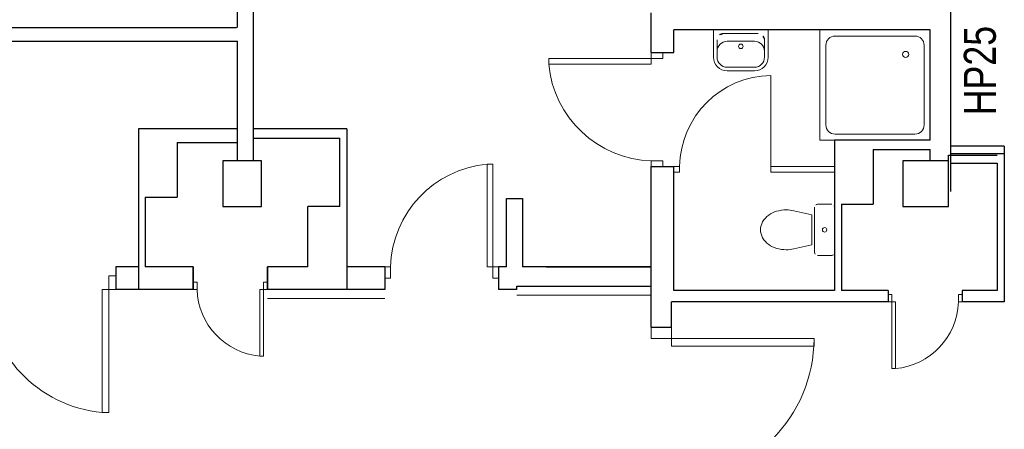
# Model space of a CAD drawing. Header units: millimetres. Extents: x 6612728327 to 6612744462, y 5733542327 to 5733552841.
# Tile 69 of 124: x 6612737587 to 6612738452, y 5733546939 to 5733547299. Entities that reach past the tile are written whole.
import ezdxf

# ---------------------------------------------------------------- set-up
doc = ezdxf.new("R2010")
doc.units = ezdxf.units.MM
doc.header["$MEASUREMENT"] = 0
for name, color, linetype in [('!!!!_SCIANY GRUBE', 7, 'Continuous'), ('__DRAFT_PROJEKT_PPOŻ', 7, 'Continuous'), ('A-ARM', 7, 'Continuous'), ('dwa_barierki', 7, 'Continuous'), ('dwa_DRZWI', 7, 'Continuous'), ('WYPOSAZ', 7, 'Continuous')]:
    doc.layers.add(name, color=color, linetype=linetype)
doc.styles.add('GENERATED_STYLE_1', font='arial.ttf')

msp = doc.modelspace()

# ---------------------------------------------------------------- linework, layer by layer
at = {"layer": '!!!!_SCIANY GRUBE', "color": 7, "lineweight": 30}
for p, q in [((6612738404.516489, 5733547147.844687), (6612738404.516489, 5733547524.844686)), ((6612738404.516489, 5733547180.844686), (6612738404.516489, 5733547524.844686)), ((6612738141.656342, 5733547269.844686), (6612738141.656342, 5733547304.844686)), ((6612738141.656342, 5733547269.844686), (6612738141.656342, 5733547304.844686)), ((6612738161.516487, 5733547269.844686), (6612738161.516487, 5733547289.844687)), ((6612738386.516488, 5733547289.844687), (6612738161.516487, 5733547289.844687)), ((6612738161.516487, 5733547269.844686), (6612738161.516487, 5733547289.844687)), ((6612738386.516488, 5733547289.844687), (6612738161.516487, 5733547289.844687)), ((6612738386.516488, 5733547192.844687), (6612738386.516488, 5733547289.844687)), ((6612738386.516488, 5733547192.844687), (6612738386.516488, 5733547289.844687)), ((6612738386.516488, 5733547192.844687), (6612738386.516488, 5733547289.844687)), ((6612738386.516488, 5733547192.844687), (6612738386.516488, 5733547289.844687)), ((6612738141.656342, 5733547269.844686), (6612738161.516487, 5733547269.844686)), ((6612738141.656342, 5733547269.844686), (6612738161.516487, 5733547269.844686)), ((6612737691.516487, 5733547202.844686), (6612737691.516487, 5733547061.844686)), ((6612737777.565066, 5733547202.844686), (6612737691.516487, 5733547202.844686)), ((6612737691.516487, 5733547202.844686), (6612737691.516487, 5733547061.844686)), ((6612737874.516488, 5733547202.844686), (6612737792.565065, 5733547202.844686)), ((6612737874.516488, 5733547202.844686), (6612737792.565065, 5733547202.844686)), ((6612737874.516488, 5733547202.844686), (6612737874.516488, 5733547061.844686)), ((6612737874.516488, 5733547202.844686), (6612737874.516488, 5733547061.844686)), ((6612737725.516487, 5733547190.844686), (6612737725.516487, 5733547142.844687)), ((6612737725.516487, 5733547190.844686), (6612737777.565066, 5733547190.844686)), ((6612737725.516487, 5733547190.844686), (6612737725.516487, 5733547142.844687)), ((6612737725.516487, 5733547190.844686), (6612737777.565066, 5733547190.844686)), ((6612737792.565065, 5733547194.844686), (6612737868.277409, 5733547194.844686)), ((6612737792.565065, 5733547194.844686), (6612737868.277409, 5733547194.844686)), ((6612737868.277409, 5733547134.844686), (6612737868.277409, 5733547194.844686)), ((6612737868.277409, 5733547134.844686), (6612737868.277409, 5733547194.844686)), ((6612738302.516489, 5733547192.844687), (6612738302.516489, 5733547060.844686)), ((6612738386.516488, 5733547192.844687), (6612738302.516489, 5733547192.844687)), ((6612738302.516489, 5733547192.844687), (6612738302.516489, 5733547060.844686)), ((6612738386.516488, 5733547192.844687), (6612738302.516489, 5733547192.844687)), ((6612738302.516489, 5733547192.844687), (6612738302.516489, 5733547060.844686)), ((6612738386.516488, 5733547192.844687), (6612738302.516489, 5733547192.844687)), ((6612738302.516489, 5733547192.844687), (6612738302.516489, 5733547060.844686)), ((6612738386.516488, 5733547192.844687), (6612738302.516489, 5733547192.844687)), ((6612738451.516488, 5733547187.844687), (6612738404.516489, 5733547187.844687)), ((6612738451.516488, 5733547187.844687), (6612738404.516489, 5733547187.844687)), ((6612738451.516488, 5733547187.844687), (6612738451.516488, 5733547050.844686)), ((6612738451.516488, 5733547187.844687), (6612738451.516488, 5733547050.844686)), ((6612738336.516489, 5733547184.844686), (6612738336.516489, 5733547136.844687)), ((6612738336.516489, 5733547184.844686), (6612738386.516488, 5733547184.844686)), ((6612738336.516489, 5733547184.844686), (6612738336.516489, 5733547136.844687)), ((6612738336.516489, 5733547184.844686), (6612738386.516488, 5733547184.844686)), ((6612738336.516489, 5733547184.844686), (6612738336.516489, 5733547136.844687)), ((6612738336.516489, 5733547184.844686), (6612738386.516488, 5733547184.844686)), ((6612738336.516489, 5733547184.844686), (6612738336.516489, 5733547136.844687)), ((6612738336.516489, 5733547184.844686), (6612738386.516488, 5733547184.844686)), ((6612738386.516488, 5733547174.844686), (6612738386.516488, 5733547184.844686)), ((6612738386.516488, 5733547174.844686), (6612738386.516488, 5733547184.844686)), ((6612738386.516488, 5733547174.844686), (6612738386.516488, 5733547184.844686)), ((6612738386.516488, 5733547174.844686), (6612738386.516488, 5733547184.844686)), ((6612738402.516488, 5733547174.844686), (6612738402.516488, 5733547179.844686)), ((6612738402.516488, 5733547179.844686), (6612738445.277409, 5733547179.844686)), ((6612738402.516488, 5733547179.844686), (6612738445.277409, 5733547179.844686)), ((6612738451.516488, 5733547180.844686), (6612738404.516489, 5733547180.844686)), ((6612738451.516488, 5733547180.844686), (6612738404.516489, 5733547180.844686)), ((6612738451.516488, 5733547180.844686), (6612738451.516488, 5733547050.844686)), ((6612738451.516488, 5733547180.844686), (6612738451.516488, 5733547050.844686)), ((6612738451.516488, 5733547180.844686), (6612738451.516488, 5733547050.844686)), ((6612738451.516488, 5733547180.844686), (6612738451.516488, 5733547050.844686)), ((6612738451.516488, 5733547180.844686), (6612738451.516488, 5733547050.844686)), ((6612738451.516488, 5733547180.844686), (6612738451.516488, 5733547050.844686)), ((6612738404.516489, 5733547172.844686), (6612738445.277409, 5733547172.844686)), ((6612738404.516489, 5733547172.844686), (6612738445.277409, 5733547172.844686)), ((6612738445.277409, 5733547172.844686), (6612738445.277409, 5733547060.844686)), ((6612738445.277409, 5733547172.844686), (6612738445.277409, 5733547060.844686)), ((6612738141.656342, 5733547169.844686), (6612738161.516487, 5733547169.844686)), ((6612738141.656342, 5733547169.844686), (6612738161.516487, 5733547169.844686)), ((6612738141.656342, 5733547028.844686), (6612738141.656342, 5733547169.844686)), ((6612738161.516487, 5733547060.844686), (6612738161.516487, 5733547169.844686)), ((6612738161.516487, 5733547060.844686), (6612738161.516487, 5733547169.844686)), ((6612737697.516487, 5733547142.844687), (6612737697.516487, 5733547081.844686)), ((6612737697.516487, 5733547142.844687), (6612737725.516487, 5733547142.844687)), ((6612737697.516487, 5733547142.844687), (6612737697.516487, 5733547081.844686)), ((6612737697.516487, 5733547142.844687), (6612737725.516487, 5733547142.844687)), ((6612738308.516489, 5733547136.844687), (6612738308.516489, 5733547060.844686)), ((6612738308.516489, 5733547136.844687), (6612738336.516489, 5733547136.844687)), ((6612738308.516489, 5733547136.844687), (6612738308.516489, 5733547060.844686)), ((6612738308.516489, 5733547136.844687), (6612738336.516489, 5733547136.844687)), ((6612738308.516489, 5733547136.844687), (6612738308.516489, 5733547060.844686)), ((6612738308.516489, 5733547136.844687), (6612738336.516489, 5733547136.844687)), ((6612738308.516489, 5733547136.844687), (6612738308.516489, 5733547060.844686)), ((6612738308.516489, 5733547136.844687), (6612738336.516489, 5733547136.844687)), ((6612737840.277409, 5733547081.844686), (6612737840.277409, 5733547134.844686)), ((6612737868.277409, 5733547134.844686), (6612737840.277409, 5733547134.844686)), ((6612737840.277409, 5733547081.844686), (6612737840.277409, 5733547134.844686)), ((6612737868.277409, 5733547134.844686), (6612737840.277409, 5733547134.844686)), ((6612737739.656341, 5733547081.844686), (6612737697.516487, 5733547081.844686)), ((6612737739.656341, 5733547081.844686), (6612737697.516487, 5733547081.844686)), ((6612737739.656341, 5733547061.844686), (6612737739.656341, 5733547081.844686)), ((6612737739.656341, 5733547061.844686), (6612737739.656341, 5733547081.844686)), ((6612737840.277409, 5733547081.844686), (6612737804.65634, 5733547081.844686)), ((6612737804.65634, 5733547061.844686), (6612737804.65634, 5733547081.844686)), ((6612737840.277409, 5733547081.844686), (6612737804.65634, 5733547081.844686)), ((6612737804.65634, 5733547061.844686), (6612737804.65634, 5733547081.844686)), ((6612737739.656341, 5733547061.844686), (6612737691.516487, 5733547061.844686)), ((6612737739.656341, 5733547061.844686), (6612737691.516487, 5733547061.844686)), ((6612737874.516488, 5733547061.844686), (6612737804.65634, 5733547061.844686)), ((6612737874.516488, 5733547061.844686), (6612737804.65634, 5733547061.844686)), ((6612738302.516489, 5733547060.844686), (6612738161.516487, 5733547060.844686)), ((6612738302.516489, 5733547060.844686), (6612738161.516487, 5733547060.844686)), ((6612738302.516489, 5733547060.844686), (6612738161.516487, 5733547060.844686)), ((6612738302.516489, 5733547060.844686), (6612738161.516487, 5733547060.844686)), ((6612738349.516488, 5733547060.844686), (6612738308.516489, 5733547060.844686)), ((6612738349.516488, 5733547060.844686), (6612738308.516489, 5733547060.844686)), ((6612738349.516488, 5733547060.844686), (6612738308.516489, 5733547060.844686)), ((6612738349.516488, 5733547060.844686), (6612738308.516489, 5733547060.844686)), ((6612738445.277409, 5733547060.844686), (6612738414.516488, 5733547060.844686)), ((6612738445.277409, 5733547060.844686), (6612738414.516488, 5733547060.844686)), ((6612738349.516488, 5733547050.844686), (6612738159.516488, 5733547050.844686)), ((6612738349.516488, 5733547050.844686), (6612738159.516488, 5733547050.844686)), ((6612738159.516488, 5733547028.844686), (6612738159.516488, 5733547050.844686)), ((6612738349.516488, 5733547050.844686), (6612738159.516488, 5733547050.844686)), ((6612738159.516488, 5733547028.844686), (6612738159.516488, 5733547050.844686)), ((6612738349.516488, 5733547050.844686), (6612738159.516488, 5733547050.844686)), ((6612738451.516488, 5733547050.844686), (6612738414.516488, 5733547050.844686)), ((6612738451.516488, 5733547050.844686), (6612738414.516488, 5733547050.844686)), ((6612738141.656342, 5733547028.844686), (6612738159.516488, 5733547028.844686)), ((6612738141.656342, 5733547028.844686), (6612738159.516488, 5733547028.844686))]:
    msp.add_line(p, q, dxfattribs=at)
for points in [[(6612737778.516487, 5733547291.844687), (6612737778.516487, 5733547524.844686)], [(6612737792.565065, 5733547174.844686), (6612737792.565065, 5733547524.844686)], [(6612737528.516487, 5733547081.844686), (6612737528.516487, 5733547291.844686), (6612737777.565066, 5733547291.844686)], [(6612737540.516487, 5733547081.844686), (6612737540.516487, 5733547279.844686), (6612737778.516487, 5733547279.844686)], [(6612737778.516487, 5733547174.844686), (6612737778.516487, 5733547279.844686)], [(6612738014.516487, 5733547081.844686), (6612738014.516487, 5733547141.844686), (6612738028.516488, 5733547141.844686), (6612738028.516488, 5733547081.844686)], [(6612737691.516487, 5733547081.844686), (6612737671.656341, 5733547081.844686)], [(6612737671.656341, 5733547081.844686), (6612737671.656341, 5733547061.844686)], [(6612737739.656341, 5733547081.844686), (6612737739.656341, 5733547061.844686)], [(6612737804.65634, 5733547081.844686), (6612737804.65634, 5733547061.844686)], [(6612737907.656341, 5733547081.844686), (6612737874.516488, 5733547081.844686)], [(6612737907.656341, 5733547081.844686), (6612737907.656341, 5733547061.844686)], [(6612738014.516487, 5733547081.844686), (6612738007.656342, 5733547081.844686)], [(6612738007.656342, 5733547081.844686), (6612738007.656342, 5733547061.844686)], [(6612738141.656342, 5733547081.844686), (6612738028.516488, 5733547081.844686)], [(6612738049.338628, 5733547081.844686), (6612738141.656342, 5733547081.844686)], [(6612737691.516487, 5733547061.844686), (6612737671.656341, 5733547061.844686)], [(6612737907.656341, 5733547061.844686), (6612737874.516488, 5733547061.844686)], [(6612738023.656342, 5733547061.844686), (6612738007.656342, 5733547061.844686)], [(6612738023.656342, 5733547061.844686), (6612738023.656342, 5733547064.844686), (6612738141.656342, 5733547064.844686)], [(6612738349.516488, 5733547060.844686), (6612738349.516488, 5733547050.844686)], [(6612738349.516488, 5733547060.844686), (6612738349.516488, 5733547050.844686)], [(6612738414.516488, 5733547060.844686), (6612738414.516488, 5733547050.844686)], [(6612738414.516488, 5733547060.844686), (6612738414.516488, 5733547050.844686)], [(6612738414.516488, 5733547060.844686), (6612738414.516488, 5733547050.844686)]]:
    msp.add_lwpolyline(points, dxfattribs=at)
for points in [[(6612737765.516487, 5733547134.844686), (6612737799.516487, 5733547134.844686), (6612737799.516487, 5733547174.844686), (6612737765.516487, 5733547174.844686)], [(6612737765.516487, 5733547134.844686), (6612737799.516487, 5733547134.844686), (6612737799.516487, 5733547174.844686), (6612737765.516487, 5733547174.844686)], [(6612738362.516488, 5733547134.844686), (6612738402.516488, 5733547134.844686), (6612738402.516488, 5733547174.844686), (6612738362.516488, 5733547174.844686)], [(6612738362.516488, 5733547134.844686), (6612738402.516488, 5733547134.844686), (6612738402.516488, 5733547174.844686), (6612738362.516488, 5733547174.844686)], [(6612738362.516488, 5733547134.844686), (6612738402.516488, 5733547134.844686), (6612738402.516488, 5733547174.844686), (6612738362.516488, 5733547174.844686)], [(6612738362.516488, 5733547134.844686), (6612738402.516488, 5733547134.844686), (6612738402.516488, 5733547174.844686), (6612738362.516488, 5733547174.844686)]]:
    msp.add_lwpolyline(points, close=True, dxfattribs=at)
at = {"layer": 'A-ARM', "color": 7, "lineweight": 18}
for p, q in [((6612738289.516488, 5733547192.844687), (6612738289.516488, 5733547289.844687)), ((6612738289.516488, 5733547289.844687), (6612738386.516488, 5733547289.844687)), ((6612738302.98871, 5733547284.455797), (6612738373.044266, 5733547284.455797)), ((6612738386.516488, 5733547289.844687), (6612738386.516488, 5733547192.844687)), ((6612738294.905376, 5733547206.316908), (6612738294.905376, 5733547276.372463)), ((6612738381.127599, 5733547276.372463), (6612738381.127599, 5733547206.316908)), ((6612738373.044266, 5733547198.233575), (6612738302.98871, 5733547198.233575)), ((6612738386.516488, 5733547192.844687), (6612738289.516488, 5733547192.844687)), ((6612738287.516488, 5733547136.718697), (6612738300.016488, 5733547136.718697)), ((6612738287.516488, 5733547136.718697), (6612738300.016488, 5733547136.718697)), ((6612738266.800043, 5733547130.925858), (6612738282.533456, 5733547127.292162)), ((6612738266.800043, 5733547130.925858), (6612738282.533456, 5733547127.292162)), ((6612738282.533456, 5733547127.292162), (6612738282.533456, 5733547101.14523)), ((6612738282.533456, 5733547127.292162), (6612738282.533456, 5733547101.14523)), ((6612738285.016488, 5733547094.218697), (6612738285.016488, 5733547134.218697)), ((6612738285.016488, 5733547094.218697), (6612738285.016488, 5733547134.218697)), ((6612738302.516489, 5733547134.218697), (6612738302.516489, 5733547094.218697)), ((6612738302.516489, 5733547134.218697), (6612738302.516489, 5733547094.218697)), ((6612738266.800043, 5733547097.511536), (6612738282.533456, 5733547101.14523)), ((6612738266.800043, 5733547097.511536), (6612738282.533456, 5733547101.14523)), ((6612738300.016488, 5733547091.718697), (6612738287.516488, 5733547091.718697)), ((6612738300.016488, 5733547091.718697), (6612738287.516488, 5733547091.718697))]:
    msp.add_line(p, q, dxfattribs=at)
msp.add_lwpolyline([(6612738166.516488, 5733547169.844686, -0.4056158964), (6612738246.516488, 5733547249.844687), (6612738246.516488, 5733547169.844686)], format="xyb", dxfattribs=at)
for points in [[(6612738161.516487, 5733547169.844686), (6612738166.516488, 5733547169.844686)], [(6612738161.516487, 5733547164.844686), (6612738166.516488, 5733547164.844686)], [(6612738166.516488, 5733547169.844686), (6612738166.516488, 5733547164.844686)], [(6612738246.516488, 5733547169.844686), (6612738302.516489, 5733547169.844686)], [(6612738246.516488, 5733547169.844686), (6612738246.516488, 5733547164.844686)], [(6612738246.516488, 5733547164.844686), (6612738302.516489, 5733547164.844686)]]:
    msp.add_lwpolyline(points, dxfattribs=at)
for centre, radius in [((6612738364.960933, 5733547268.28913), 2.694444), ((6612738293.766489, 5733547114.218697), 1.959449), ((6612738293.766489, 5733547114.218697), 1.959449)]:
    msp.add_circle(centre, radius, dxfattribs=at)
for centre, radius, start, end in [((6612738302.988709, 5733547276.372464), 8.083332, 90, 180), ((6612738373.044267, 5733547276.372464), 8.083332, 0, 90), ((6612738302.988709, 5733547206.316907), 8.083332, 180, 270), ((6612738373.044267, 5733547206.316907), 8.083332, 270, 0), ((6612738287.516488, 5733547134.218698), 2.499999, 90, 180), ((6612738287.516488, 5733547134.218698), 2.499999, 90, 180), ((6612738300.016488, 5733547134.218697), 2.5, 0, 90), ((6612738300.016488, 5733547134.218697), 2.5, 0, 90), ((6612738255.633396, 5733547111.869745), 18.748712, 125.537614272, 149.890624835), ((6612738255.633396, 5733547111.869745), 18.748712, 125.537614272, 149.890624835), ((6612738258.283416, 5733547108.159717), 23.307979, 106.481678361, 125.537614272), ((6612738258.283416, 5733547108.159717), 23.307979, 106.481678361, 125.537614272), ((6612738260.016489, 5733547102.302108), 29.416589, 90, 106.481678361), ((6612738260.016489, 5733547102.302108), 29.416589, 90, 106.481678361), ((6612738260.016488, 5733547102.302108), 29.416589, 76.667619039, 90), ((6612738260.016488, 5733547102.302108), 29.416589, 76.667619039, 90), ((6612738251.582771, 5733547114.218697), 14.066284, 149.890624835, 180), ((6612738251.582771, 5733547114.218697), 14.066284, 149.890624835, 180), ((6612738251.582771, 5733547114.218697), 14.066284, 180, 210.109375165), ((6612738251.582771, 5733547114.218697), 14.066284, 180, 210.109375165), ((6612738255.633396, 5733547116.567648), 18.748712, 210.109375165, 234.462385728), ((6612738255.633396, 5733547116.567648), 18.748712, 210.109375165, 234.462385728), ((6612738258.283416, 5733547120.277678), 23.307979, 234.462385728, 253.518321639), ((6612738258.283416, 5733547120.277678), 23.307979, 234.462385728, 253.518321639), ((6612738260.016489, 5733547126.135284), 29.416588, 253.518321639, 270), ((6612738260.016489, 5733547126.135284), 29.416588, 253.518321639, 270), ((6612738260.016488, 5733547126.135284), 29.416588, 270, 283.332380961), ((6612738260.016488, 5733547126.135284), 29.416588, 270, 283.332380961), ((6612738287.516488, 5733547094.218697), 2.499999, 180, 270), ((6612738287.516488, 5733547094.218697), 2.499999, 180, 270), ((6612738300.016489, 5733547094.218697), 2.499999, 270, 0), ((6612738300.016489, 5733547094.218697), 2.499999, 270, 0)]:
    msp.add_arc(centre, radius, start, end, dxfattribs=at)
at = {"layer": 'dwa_barierki', "color": 7, "lineweight": 18}
for points in [[(6612737804.65634, 5733547053.844448), (6612737907.656341, 5733547053.844686)], [(6612738023.656342, 5733547056.844686), (6612738141.656342, 5733547056.844686)]]:
    msp.add_lwpolyline(points, dxfattribs=at)
at = {"layer": 'dwa_DRZWI', "color": 7, "lineweight": 20}
for p, q in [((6612738159.516488, 5733547018.844686), (6612738159.516463, 5733547011.900241)), ((6612738159.516488, 5733547018.844686), (6612738159.516463, 5733547011.900241)), ((6612738284.516488, 5733547018.844238), (6612738159.516488, 5733547018.844686)), ((6612738284.516488, 5733547018.844238), (6612738159.516488, 5733547018.844686)), ((6612738159.516463, 5733547011.900241), (6612738284.516488, 5733547011.899794)), ((6612738159.516463, 5733547011.900241), (6612738284.516488, 5733547011.899794))]:
    msp.add_line(p, q, dxfattribs=at)
for points in [[(6612738141.656342, 5733547269.844686), (6612738151.656341, 5733547269.844704), (6612738151.65635, 5733547264.844704), (6612738141.65635, 5733547264.844686)], [(6612738051.612753, 5733547264.844524), (6612738141.65635, 5733547264.844686), (6612738141.656359, 5733547259.844686), (6612738051.612761, 5733547259.844524)], [(6612738002.65618, 5733547171.88828), (6612738002.656342, 5733547081.844682), (6612737997.656342, 5733547081.844673), (6612737997.65618, 5733547171.88827)], [(6612738141.656511, 5733547174.844686), (6612738151.656511, 5733547174.844704), (6612738151.656521, 5733547169.844704), (6612738141.65652, 5733547169.844686)], [(6612737912.656341, 5733547081.844521), (6612737912.656359, 5733547071.844521), (6612737907.656359, 5733547071.844512), (6612737907.656341, 5733547081.844512)], [(6612738007.656342, 5733547081.844691), (6612738007.656359, 5733547071.844691), (6612738002.656359, 5733547071.844682), (6612738002.656342, 5733547081.844682)], [(6612737671.656341, 5733547061.844686), (6612737671.656363, 5733547073.844686), (6612737665.656362, 5733547073.844696), (6612737665.656341, 5733547061.844696)], [(6612737742.906341, 5733547061.84456), (6612737742.906352, 5733547068.344561), (6612737739.656352, 5733547068.344565), (6612737739.656341, 5733547061.844565)], [(6612737804.65634, 5733547061.844449), (6612737804.656352, 5733547068.344449), (6612737801.406352, 5733547068.344455), (6612737801.406342, 5733547061.844456)], [(6612737665.656147, 5733546953.792379), (6612737665.656341, 5733547061.844696), (6612737659.656341, 5733547061.844707), (6612737659.656147, 5733546953.79239)], [(6612737801.406236, 5733547003.316117), (6612737801.406342, 5733547061.844456), (6612737798.156342, 5733547061.844461), (6612737798.156236, 5733547003.316123)], [(6612738349.516488, 5733547050.844686), (6612738349.516477, 5733547057.344686), (6612738352.766477, 5733547057.344691), (6612738352.766488, 5733547050.844691)], [(6612738349.516488, 5733547050.844686), (6612738349.516477, 5733547057.344686), (6612738352.766477, 5733547057.344691), (6612738352.766488, 5733547050.844691)], [(6612738352.766593, 5733546992.316353), (6612738352.766488, 5733547050.844691), (6612738356.016488, 5733547050.844697), (6612738356.016593, 5733546992.31636)], [(6612738352.766593, 5733546992.316353), (6612738352.766488, 5733547050.844691), (6612738356.016488, 5733547050.844697), (6612738356.016593, 5733546992.31636)], [(6612738411.266488, 5733547050.844795), (6612738411.266477, 5733547057.344796), (6612738414.516477, 5733547057.344801), (6612738414.516488, 5733547050.844802)], [(6612738411.266488, 5733547050.844795), (6612738411.266477, 5733547057.344796), (6612738414.516477, 5733547057.344801), (6612738414.516488, 5733547050.844802)], [(6612738159.516488, 5733547018.844686), (6612738141.656342, 5733547018.844686), (6612738141.656342, 5733547028.844686), (6612738159.516488, 5733547028.844686)]]:
    msp.add_lwpolyline(points, close=True, dxfattribs=at)
msp.add_lwpolyline([(6612738284.516488, 5733547011.899794), (6612738284.516488, 5733547018.844238)], dxfattribs=at)
msp.add_lwpolyline([(6612738284.516488, 5733547011.899794), (6612738284.516488, 5733547018.844238)], dxfattribs=at)
for centre, radius, start, end in [((6612738144.74968, 5733547268.318917), 93.525396, 185.237022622, 268.104682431), ((6612738006.130572, 5733547078.751352), 93.525397, 95.237022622, 178.104682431), ((6612737669.825418, 5733547065.556692), 112.230476, 181.895317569, 264.762977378), ((6612737803.664592, 5733547063.85512), 60.791508, 181.895317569, 264.762977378), ((6612738350.508237, 5733547052.855356), 60.791508, 275.237022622, 358.104682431), ((6612738350.508237, 5733547052.855356), 60.791508, 275.237022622, 358.104682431), ((6612738159.516488, 5733547018.844686), 125, 270, 0), ((6612738159.516488, 5733547018.844686), 125, 270, 0)]:
    msp.add_arc(centre, radius, start, end, dxfattribs=at)
at = {"layer": 'WYPOSAZ', "color": 7, "lineweight": 18}
for p, q in [((6612738196.23276, 5733547289.844687), (6612738244.23276, 5733547289.844687)), ((6612738196.23276, 5733547289.844687), (6612738196.23276, 5733547265.844686)), ((6612738196.23276, 5733547289.844687), (6612738244.23276, 5733547289.844687)), ((6612738196.23276, 5733547289.844687), (6612738196.23276, 5733547265.844686)), ((6612738205.032761, 5733547286.644686), (6612738235.43276, 5733547286.644686)), ((6612738205.032761, 5733547286.644686), (6612738235.43276, 5733547286.644686)), ((6612738244.23276, 5733547289.844687), (6612738244.23276, 5733547265.844686)), ((6612738244.23276, 5733547289.844687), (6612738244.23276, 5733547265.844686)), ((6612738199.43276, 5733547281.044686), (6612738199.43276, 5733547265.844686)), ((6612738199.43276, 5733547281.044686), (6612738199.43276, 5733547265.844686)), ((6612738208.23276, 5733547279.828214), (6612738232.23276, 5733547279.828214)), ((6612738208.23276, 5733547279.828214), (6612738232.23276, 5733547279.828214)), ((6612738241.032761, 5733547281.044686), (6612738241.032761, 5733547265.844686)), ((6612738241.032761, 5733547281.044686), (6612738241.032761, 5733547265.844686)), ((6612738208.23276, 5733547257.044686), (6612738232.23276, 5733547257.044686)), ((6612738208.23276, 5733547257.044686), (6612738232.23276, 5733547257.044686)), ((6612738208.23276, 5733547253.844686), (6612738232.23276, 5733547253.844686)), ((6612738208.23276, 5733547253.844686), (6612738232.23276, 5733547253.844686))]:
    msp.add_line(p, q, dxfattribs=at)
msp.add_circle((6612738220.23276, 5733547275.373203), 1.962885, dxfattribs=at)
msp.add_circle((6612738220.23276, 5733547275.373203), 1.962885, dxfattribs=at)
for centre, radius, start, end in [((6612738205.032761, 5733547281.044686), 5.6, 90, 180), ((6612738205.032761, 5733547281.044686), 5.6, 90, 180), ((6612738235.432761, 5733547281.044686), 5.6, 0, 90), ((6612738235.432761, 5733547281.044686), 5.6, 0, 90), ((6612738208.23276, 5733547271.028214), 8.8, 90, 180), ((6612738208.23276, 5733547271.028214), 8.8, 90, 180), ((6612738232.23276, 5733547271.028214), 8.8, 0, 90), ((6612738232.23276, 5733547271.028214), 8.8, 0, 90), ((6612738208.23276, 5733547265.844686), 12, 180, 270), ((6612738208.23276, 5733547265.844686), 12, 180, 270), ((6612738208.23276, 5733547265.844686), 8.8, 180, 270), ((6612738208.23276, 5733547265.844686), 8.8, 180, 270), ((6612738232.23276, 5733547265.844686), 8.8, 270, 0), ((6612738232.23276, 5733547265.844686), 12, 270, 0), ((6612738232.23276, 5733547265.844686), 8.8, 270, 0), ((6612738232.23276, 5733547265.844686), 12, 270, 0)]:
    msp.add_arc(centre, radius, start, end, dxfattribs=at)

# ---------------------------------------------------------------- texts
at = {"layer": '__DRAFT_PROJEKT_PPOŻ', "color": 1, "lineweight": 50, "true_color": 0xf00000, "insert": (6612738415.991119, 5733547214.793081), "char_height": 28.10149859, "attachment_point": 1, "rotation": 90, "style": 'GENERATED_STYLE_1'}
msp.add_mtext('\\A1;{\\W0.800000x;\\pql;\\fArial|b0|i0|c238|p38;HP25}', dxfattribs=at)

doc.saveas('drawing.dxf')
